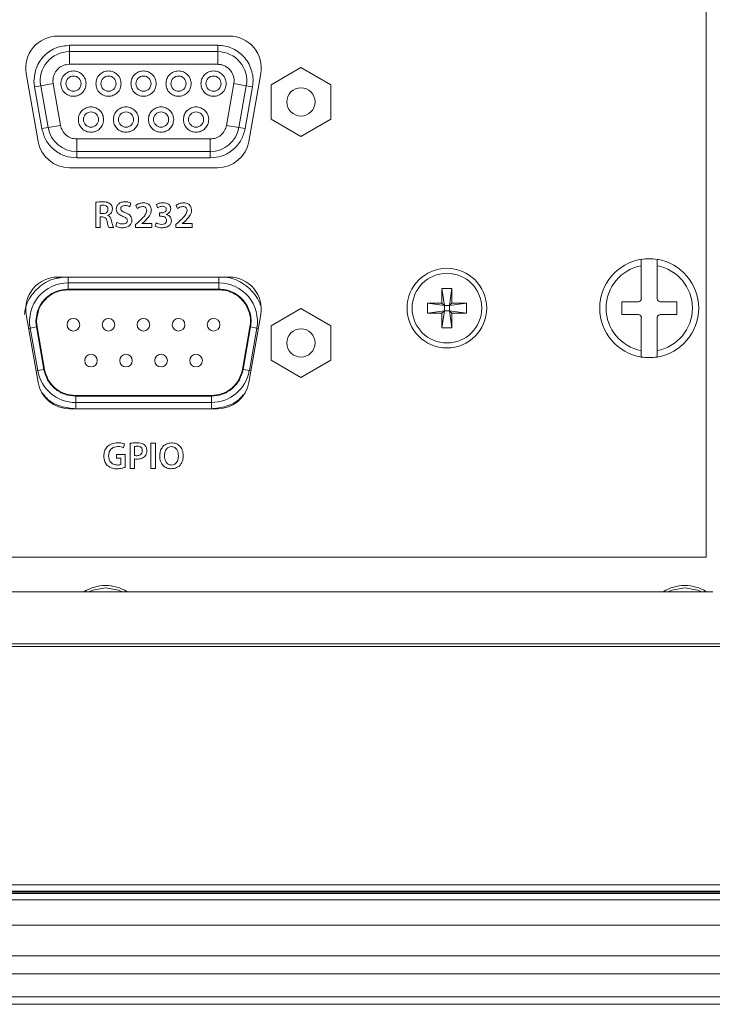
# Model space of a CAD drawing. Header units: millimetres. Extents: x 0 to 1118, y 0 to 864.
# Tile 15 of 139: x 266 to 280, y 163 to 182. Entities that reach past the tile are written whole.
import ezdxf

# ---------------------------------------------------------------- set-up
doc = ezdxf.new("R2010")
doc.units = ezdxf.units.MM

msp = doc.modelspace()

# ---------------------------------------------------------------- linework, layer by layer
at = {"color": 7, "linetype": 'Continuous', "lineweight": 15}
for p, q in [((279.985, 171.384), (279.985, 182.884)), ((270.559, 181.677), (267.162, 181.677)), ((267.394, 181.37), (270.327, 181.37)), ((266.54, 180.937), (266.777, 179.597)), ((270.944, 179.597), (271.18, 180.937)), ((271.974, 181.058), (271.384, 180.717)), ((272.564, 180.717), (271.974, 181.058)), ((266.973, 179.87), (266.828, 180.695)), ((270.893, 180.695), (270.747, 179.87)), ((271.384, 180.717), (271.384, 180.036)), ((272.564, 180.036), (272.564, 180.717)), ((271.384, 180.036), (271.974, 179.695)), ((271.974, 179.695), (272.564, 180.036)), ((270.181, 179.395), (267.54, 179.395)), ((267.398, 179.076), (270.323, 179.076)), ((278.704, 177.266), (278.704, 177.14)), ((279.017, 177.14), (279.017, 177.266)), ((278.704, 177.14), (278.704, 176.489)), ((279.017, 176.489), (279.017, 177.14)), ((270.559, 176.915), (267.162, 176.915)), ((270.35, 176.803), (267.37, 176.803)), ((270.35, 176.665), (267.37, 176.665)), ((274.762, 176.689), (274.959, 176.689)), ((274.762, 176.4), (274.762, 176.689)), ((274.762, 176.689), (274.811, 176.351)), ((274.959, 176.689), (274.91, 176.351)), ((274.959, 176.689), (274.959, 176.4)), ((271.974, 176.295), (271.384, 175.955)), ((272.564, 175.955), (271.974, 176.295)), ((274.473, 176.4), (274.762, 176.4)), ((274.473, 176.203), (274.473, 176.4)), ((274.473, 176.4), (274.811, 176.351)), ((274.762, 176.4), (274.811, 176.351)), ((274.811, 176.252), (274.811, 176.351)), ((274.811, 176.351), (274.91, 176.351)), ((275.248, 176.4), (274.91, 176.351)), ((274.91, 176.351), (274.959, 176.4)), ((274.91, 176.351), (274.91, 176.252)), ((274.959, 176.4), (275.248, 176.4)), ((275.248, 176.4), (275.248, 176.203)), ((278.642, 176.427), (278.317, 176.427)), ((278.317, 176.427), (278.317, 176.177)), ((279.404, 176.427), (279.079, 176.427)), ((279.404, 176.177), (279.404, 176.427)), ((266.54, 176.174), (266.777, 174.835)), ((270.944, 174.835), (271.18, 176.174)), ((274.473, 176.203), (274.811, 176.252)), ((274.762, 176.203), (274.473, 176.203)), ((274.762, 175.914), (274.811, 176.252)), ((274.811, 176.252), (274.762, 176.203)), ((274.762, 175.914), (274.762, 176.203)), ((274.91, 176.252), (274.811, 176.252)), ((274.959, 175.914), (274.91, 176.252)), ((274.959, 176.203), (274.91, 176.252)), ((275.248, 176.203), (274.91, 176.252)), ((274.959, 176.203), (274.959, 175.914)), ((275.248, 176.203), (274.959, 176.203)), ((278.317, 176.177), (278.642, 176.177)), ((278.704, 176.114), (278.704, 175.464)), ((279.017, 175.464), (279.017, 176.114)), ((279.079, 176.177), (279.404, 176.177)), ((266.619, 175.908), (266.768, 175.068)), ((266.755, 175.932), (266.745, 176.04)), ((266.755, 175.932), (266.903, 175.092)), ((270.818, 175.092), (270.966, 175.932)), ((270.953, 175.068), (271.101, 175.908)), ((271.384, 175.955), (271.384, 175.273)), ((272.564, 175.273), (272.564, 175.955)), ((274.959, 175.914), (274.762, 175.914)), ((278.704, 175.464), (278.704, 175.337)), ((279.017, 175.337), (279.017, 175.464)), ((271.384, 175.273), (271.974, 174.933)), ((271.974, 174.933), (272.564, 175.273)), ((267.519, 174.575), (270.202, 174.575)), ((267.398, 174.313), (270.323, 174.313)), ((267.519, 174.438), (270.202, 174.438)), ((207.235, 171.384), (279.985, 171.384)), ((280.115, 170.697), (207.1, 170.697)), ((400.678, 164.765), (194.938, 164.765)), ((195.72, 164.61), (399.895, 164.61)), ((195.72, 162.547), (399.895, 162.547))]:
    msp.add_line(p, q, dxfattribs=at)
at = {"color": 9, "linetype": 'Continuous', "lineweight": 0}
for p, q in [((267.394, 181.495), (267.394, 181.37)), ((270.327, 181.495), (267.394, 181.495)), ((267.394, 181.12), (267.394, 181.37)), ((270.327, 181.495), (270.327, 181.37)), ((270.327, 181.12), (270.327, 181.37)), ((267.394, 181.12), (270.327, 181.12)), ((266.694, 180.795), (266.705, 180.674)), ((267.074, 180.739), (266.828, 180.695)), ((267.074, 180.739), (267.069, 180.795)), ((267.22, 179.914), (267.074, 180.739)), ((270.647, 180.739), (270.501, 179.914)), ((270.647, 180.739), (270.893, 180.695)), ((266.705, 180.674), (266.828, 180.695)), ((266.705, 180.674), (266.85, 179.849)), ((270.871, 179.849), (271.016, 180.674)), ((271.016, 180.674), (270.893, 180.695)), ((266.973, 179.87), (266.85, 179.849)), ((266.973, 179.87), (267.22, 179.914)), ((270.501, 179.914), (270.747, 179.87)), ((270.871, 179.849), (270.747, 179.87)), ((270.181, 179.645), (267.54, 179.645)), ((267.54, 179.645), (267.54, 179.395)), ((270.181, 179.645), (270.181, 179.395)), ((267.54, 179.27), (267.54, 179.395)), ((270.181, 179.27), (270.181, 179.395)), ((267.54, 179.27), (270.181, 179.27)), ((267.917, 178.394), (267.917, 177.897)), ((268.006, 178.17), (268.006, 178.332)), ((268.59, 178.306), (268.611, 178.379)), ((268.71, 178.333), (268.737, 178.269)), ((269.114, 178.349), (269.135, 178.284)), ((269.506, 178.333), (269.533, 178.269)), ((268.059, 178.17), (268.006, 178.17)), ((268.006, 177.897), (268.006, 178.103)), ((268.006, 178.103), (268.051, 178.103)), ((268.158, 178.134), (268.158, 178.136)), ((268.83, 177.973), (268.873, 178.009)), ((269.215, 178.184), (269.174, 178.184)), ((269.174, 178.184), (269.174, 178.117)), ((269.174, 178.117), (269.216, 178.117)), ((269.306, 178.152), (269.306, 178.153)), ((269.626, 177.973), (269.669, 178.009)), ((267.917, 177.897), (268.006, 177.897)), ((268.172, 177.897), (268.264, 177.897)), ((268.334, 177.996), (268.314, 177.921)), ((268.759, 178.004), (268.701, 177.952)), ((268.701, 177.952), (268.701, 177.897)), ((268.701, 177.897), (269.025, 177.897)), ((268.83, 177.972), (268.83, 177.973)), ((269.025, 177.972), (268.83, 177.972)), ((269.025, 177.897), (269.025, 177.972)), ((269.111, 177.988), (269.09, 177.921)), ((269.554, 178.004), (269.497, 177.952)), ((269.497, 177.952), (269.497, 177.897)), ((269.497, 177.897), (269.821, 177.897)), ((269.626, 177.972), (269.626, 177.973)), ((269.821, 177.972), (269.626, 177.972)), ((269.821, 177.897), (269.821, 177.972)), ((267.37, 176.803), (267.37, 176.915)), ((270.35, 176.915), (270.35, 176.803)), ((267.37, 176.803), (267.37, 176.678)), ((267.37, 176.678), (270.35, 176.678)), ((270.35, 176.678), (270.35, 176.803)), ((266.588, 175.902), (266.619, 175.908)), ((266.743, 175.93), (266.619, 175.908)), ((266.743, 175.93), (266.733, 176.04)), ((266.891, 175.09), (266.743, 175.93)), ((270.978, 175.93), (270.83, 175.09)), ((270.978, 175.93), (271.101, 175.908)), ((271.132, 175.902), (271.101, 175.908)), ((266.891, 175.09), (266.768, 175.068)), ((270.83, 175.09), (270.953, 175.068)), ((266.736, 175.062), (266.768, 175.068)), ((270.984, 175.062), (270.953, 175.068)), ((270.202, 174.563), (267.519, 174.563)), ((267.519, 174.563), (267.519, 174.438)), ((270.202, 174.563), (270.202, 174.438)), ((267.519, 174.313), (267.519, 174.438)), ((270.202, 174.313), (270.202, 174.438)), ((268.464, 173.544), (268.484, 173.618)), ((268.597, 173.631), (268.597, 173.134)), ((268.685, 173.391), (268.685, 173.569)), ((269.008, 173.634), (269.008, 173.134)), ((269.097, 173.634), (269.008, 173.634)), ((269.097, 173.134), (269.097, 173.634)), ((269.413, 173.567), (269.413, 173.567)), ((269.415, 173.641), (269.415, 173.641)), ((268.5, 173.408), (268.324, 173.408)), ((268.324, 173.408), (268.324, 173.34)), ((268.324, 173.34), (268.412, 173.34)), ((268.412, 173.34), (268.412, 173.213)), ((268.5, 173.156), (268.5, 173.408)), ((268.685, 173.134), (268.685, 173.323)), ((268.597, 173.134), (268.685, 173.134)), ((269.008, 173.134), (269.097, 173.134)), ((206.805, 169.667), (280.411, 169.667)), ((280.411, 169.617), (206.805, 169.617)), ((194.945, 164.907), (400.671, 164.907)), ((400.671, 164.782), (194.945, 164.782)), ((195.72, 164.735), (399.895, 164.735)), ((195.72, 164.11), (399.895, 164.11)), ((195.72, 163.504), (399.895, 163.504)), ((195.72, 163.151), (399.895, 163.151)), ((195.72, 162.693), (399.895, 162.693))]:
    msp.add_line(p, q, dxfattribs=at)
at = {"color": 7, "linetype": 'Continuous', "lineweight": 15, "flags": 128}
for points in [[(268.11, 170.774), (267.856, 170.729), (267.782, 170.697)], [(268.439, 170.697), (268.365, 170.729), (268.11, 170.774)], [(279.564, 170.774), (279.309, 170.729), (279.235, 170.697)], [(279.893, 170.697), (279.819, 170.729), (279.564, 170.774)]]:
    msp.add_lwpolyline(points, dxfattribs=at)
at = {"color": 7, "linetype": 'Continuous', "lineweight": 15}
for centre, radius in [((267.475, 180.738), 0.15), ((268.168, 180.738), 0.15), ((268.86, 180.738), 0.15), ((269.553, 180.738), 0.15), ((270.245, 180.738), 0.15), ((271.974, 180.377), 0.279), ((267.822, 180.028), 0.15), ((268.514, 180.028), 0.15), ((269.207, 180.028), 0.15), ((269.899, 180.028), 0.15), ((274.86, 176.302), 0.787), ((274.86, 176.302), 0.688), ((271.974, 175.614), 0.279)]:
    msp.add_circle(centre, radius, dxfattribs=at)
for centre, radius, start, end in [((267.162, 181.046), 0.631, 90, 190), ((270.559, 181.046), 0.631, 350, 90), ((267.394, 180.795), 0.575, 90, 190), ((270.327, 180.795), 0.575, 350, 90), ((267.54, 179.97), 0.575, 190, 270), ((270.181, 179.97), 0.575, 270, 350), ((267.398, 179.707), 0.631, 190, 270), ((270.323, 179.707), 0.631, 270, 350), ((278.86, 176.302), 0.978, 99.198, 260.802), ((278.86, 176.302), 0.977, 80.802, 99.198), ((278.86, 176.302), 0.978, 279.198, 80.802), ((278.86, 176.302), 0.853, 100.5611, 259.4389), ((278.86, 176.302), 0.853, 280.5611, 79.4389), ((267.162, 176.284), 0.631, 90, 190), ((270.559, 176.284), 0.631, 350, 90), ((267.37, 176.04), 0.763, 90, 190), ((270.35, 176.04), 0.763, 350, 90), ((278.642, 176.489), 0.0625, 270, 0), ((279.079, 176.489), 0.0625, 180, 270), ((267.475, 175.975), 0.125, 0, 180), ((268.168, 175.975), 0.125, 0, 180), ((268.86, 175.975), 0.125, 0, 180), ((269.553, 175.975), 0.125, 0, 180), ((270.245, 175.975), 0.125, 0, 180), ((278.642, 176.114), 0.0625, 0, 90), ((279.079, 176.114), 0.0625, 90, 180), ((267.475, 175.975), 0.125, 180, 0), ((268.168, 175.975), 0.125, 180, 0), ((268.86, 175.975), 0.125, 180, 0), ((269.553, 175.975), 0.125, 180, 0), ((270.245, 175.975), 0.125, 180, 0), ((267.822, 175.265), 0.125, 360, 180), ((268.514, 175.265), 0.125, 0, 180), ((269.207, 175.265), 0.125, 0, 180), ((269.899, 175.265), 0.125, 0, 180), ((278.86, 176.302), 0.978, 260.802, 279.198), ((267.822, 175.265), 0.125, 180, 360), ((268.514, 175.265), 0.125, 180, 0), ((269.207, 175.265), 0.125, 180, 0), ((269.899, 175.265), 0.125, 180, 0), ((267.519, 175.2), 0.763, 190, 270), ((270.202, 175.2), 0.762, 270, 350), ((267.398, 174.944), 0.631, 190, 270), ((270.323, 174.944), 0.631, 270, 350), ((268.11, 170.029), 0.794, 57.377, 122.623), ((279.564, 170.029), 0.794, 57.377, 122.623)]:
    msp.add_arc(centre, radius, start, end, dxfattribs=at)
at = {"color": 9, "linetype": 'Continuous', "lineweight": 0}
for points, knots in [([(267.394, 181.495), (267.306, 181.486), (267.17, 181.471), (267.007, 181.384), (266.896, 181.294), (266.805, 181.182), (266.718, 181.019), (266.704, 180.883), (266.694, 180.795)], [0, 0, 0, 0, 0.239443, 0.36966, 0.5, 0.630217, 0.760557, 1, 1, 1, 1]), ([(271.016, 180.674), (271.022, 180.724), (271.033, 180.826), (271.008, 180.979), (270.952, 181.122), (270.867, 181.249), (270.757, 181.355), (270.625, 181.434), (270.479, 181.486), (270.378, 181.492), (270.327, 181.495)], [0, 0, 0, 0, 0.125037, 0.250015, 0.376506, 0.499999, 0.623491, 0.749982, 0.874907, 1, 1, 1, 1]), ([(267.069, 180.795), (267.074, 180.836), (267.08, 180.899), (267.121, 180.975), (267.163, 181.027), (267.214, 181.069), (267.29, 181.109), (267.353, 181.116), (267.394, 181.12)], [0, 0, 0, 0, 0.239443, 0.36959, 0.5, 0.630147, 0.760557, 1, 1, 1, 1]), ([(270.327, 181.12), (270.35, 181.119), (270.398, 181.116), (270.465, 181.092), (270.526, 181.055), (270.577, 181.006), (270.617, 180.947), (270.643, 180.88), (270.655, 180.81), (270.649, 180.762), (270.647, 180.739)], [0, 0, 0, 0, 0.125061, 0.249994, 0.374876, 0.499997, 0.624879, 0.75, 0.874819, 1, 1, 1, 1]), ([(266.85, 179.849), (266.872, 179.772), (266.916, 179.615), (267.081, 179.424), (267.298, 179.294), (267.461, 179.278), (267.54, 179.27)], [0, 0, 0, 0, 0.2422272, 0.5, 0.7577728, 1, 1, 1, 1]), ([(267.54, 179.645), (267.503, 179.649), (267.427, 179.656), (267.327, 179.716), (267.25, 179.805), (267.229, 179.878), (267.22, 179.914)], [0, 0, 0, 0, 0.242227, 0.5, 0.757773, 1, 1, 1, 1]), ([(270.501, 179.914), (270.491, 179.878), (270.471, 179.805), (270.394, 179.716), (270.294, 179.656), (270.218, 179.649), (270.181, 179.645)], [0, 0, 0, 0, 0.242227, 0.5, 0.757773, 1, 1, 1, 1]), ([(270.181, 179.27), (270.26, 179.278), (270.423, 179.294), (270.64, 179.424), (270.805, 179.615), (270.849, 179.772), (270.871, 179.849)], [0, 0, 0, 0, 0.2422272, 0.5, 0.7577728, 1, 1, 1, 1]), ([(268.053, 178.404), (268.027, 178.403), (267.982, 178.403), (267.937, 178.396), (267.917, 178.394)], [0, 0, 0, 0, 0.560031, 1, 1, 1, 1]), ([(268.204, 178.365), (268.177, 178.378), (268.13, 178.404), (268.076, 178.404), (268.053, 178.404)], [0, 0, 0, 0, 0.557321, 1, 1, 1, 1]), ([(268.495, 178.404), (268.471, 178.402), (268.424, 178.399), (268.365, 178.366), (268.328, 178.316), (268.324, 178.279), (268.322, 178.26)], [0, 0, 0, 0, 0.280832, 0.560174, 0.779987, 1, 1, 1, 1]), ([(268.611, 178.379), (268.59, 178.387), (268.553, 178.402), (268.512, 178.403), (268.495, 178.404)], [0, 0, 0, 0, 0.5592731, 1, 1, 1, 1]), ([(268.006, 178.332), (268.016, 178.333), (268.034, 178.336), (268.053, 178.336), (268.061, 178.336)], [0, 0, 0, 0, 0.5596175, 1, 1, 1, 1]), ([(268.158, 178.254), (268.156, 178.24), (268.153, 178.213), (268.124, 178.185), (268.091, 178.172), (268.07, 178.171), (268.059, 178.17)], [0, 0, 0, 0, 0.279558, 0.55825, 0.778831, 1, 1, 1, 1]), ([(268.061, 178.336), (268.075, 178.335), (268.102, 178.334), (268.136, 178.316), (268.155, 178.286), (268.157, 178.265), (268.158, 178.254)], [0, 0, 0, 0, 0.280926, 0.560108, 0.779437, 1, 1, 1, 1]), ([(268.158, 178.136), (268.171, 178.143), (268.199, 178.157), (268.237, 178.199), (268.243, 178.239), (268.246, 178.263)], [0, 0, 0, 0, 0.280772, 0.561599, 1, 1, 1, 1]), ([(268.246, 178.263), (268.244, 178.285), (268.241, 178.323), (268.215, 178.352), (268.204, 178.365)], [0, 0, 0, 0, 0.5603241, 1, 1, 1, 1]), ([(268.322, 178.26), (268.325, 178.241), (268.329, 178.201), (268.379, 178.147), (268.425, 178.128), (268.453, 178.115)], [0, 0, 0, 0, 0.279604, 0.559174, 1, 1, 1, 1]), ([(268.411, 178.269), (268.411, 178.276), (268.413, 178.291), (268.427, 178.308), (268.452, 178.326), (268.476, 178.328), (268.493, 178.329)], [0, 0, 0, 0, 0.186657, 0.373801, 0.560633, 1, 1, 1, 1]), ([(268.506, 178.187), (268.482, 178.196), (268.45, 178.208), (268.415, 178.239), (268.412, 178.259), (268.411, 178.269)], [0, 0, 0, 0, 0.561946, 0.781379, 1, 1, 1, 1]), ([(268.493, 178.329), (268.512, 178.328), (268.546, 178.326), (268.576, 178.312), (268.59, 178.306)], [0, 0, 0, 0, 0.559934, 1, 1, 1, 1]), ([(268.859, 178.383), (268.829, 178.38), (268.775, 178.376), (268.73, 178.346), (268.71, 178.333)], [0, 0, 0, 0, 0.559726, 1, 1, 1, 1]), ([(268.737, 178.269), (268.755, 178.281), (268.786, 178.303), (268.824, 178.307), (268.84, 178.309)], [0, 0, 0, 0, 0.560307, 1, 1, 1, 1]), ([(268.926, 178.229), (268.92, 178.203), (268.906, 178.15), (268.839, 178.08), (268.789, 178.033), (268.759, 178.004)], [0, 0, 0, 0, 0.277465, 0.558282, 1, 1, 1, 1]), ([(268.84, 178.309), (268.853, 178.308), (268.878, 178.307), (268.908, 178.287), (268.924, 178.258), (268.925, 178.239), (268.926, 178.229)], [0, 0, 0, 0, 0.281004, 0.559049, 0.779413, 1, 1, 1, 1]), ([(269.014, 178.238), (269.012, 178.26), (269.007, 178.305), (268.965, 178.356), (268.911, 178.379), (268.876, 178.382), (268.859, 178.383)], [0, 0, 0, 0, 0.279617, 0.558665, 0.778938, 1, 1, 1, 1]), ([(268.873, 178.009), (268.91, 178.045), (268.962, 178.095), (269.008, 178.177), (269.012, 178.217), (269.014, 178.238)], [0, 0, 0, 0, 0.560337, 0.780245, 1, 1, 1, 1]), ([(269.252, 178.383), (269.225, 178.382), (269.177, 178.379), (269.133, 178.358), (269.114, 178.349)], [0, 0, 0, 0, 0.560293, 1, 1, 1, 1]), ([(269.135, 178.284), (269.152, 178.294), (269.183, 178.311), (269.218, 178.314), (269.233, 178.315)], [0, 0, 0, 0, 0.559869, 1, 1, 1, 1]), ([(269.31, 178.253), (269.308, 178.241), (269.304, 178.216), (269.265, 178.189), (269.234, 178.186), (269.215, 178.184)], [0, 0, 0, 0, 0.27941, 0.55887, 1, 1, 1, 1]), ([(269.233, 178.315), (269.244, 178.315), (269.264, 178.314), (269.291, 178.3), (269.308, 178.278), (269.309, 178.262), (269.31, 178.253)], [0, 0, 0, 0, 0.280976, 0.55989, 0.779966, 1, 1, 1, 1]), ([(269.399, 178.269), (269.397, 178.282), (269.395, 178.308), (269.373, 178.342), (269.328, 178.377), (269.284, 178.381), (269.252, 178.383)], [0, 0, 0, 0, 0.187037, 0.373921, 0.560974, 1, 1, 1, 1]), ([(269.306, 178.153), (269.32, 178.159), (269.348, 178.17), (269.379, 178.199), (269.396, 178.234), (269.398, 178.257), (269.399, 178.269)], [0, 0, 0, 0, 0.280303, 0.559487, 0.779694, 1, 1, 1, 1]), ([(269.654, 178.383), (269.624, 178.38), (269.571, 178.376), (269.526, 178.346), (269.506, 178.333)], [0, 0, 0, 0, 0.559726, 1, 1, 1, 1]), ([(269.533, 178.269), (269.551, 178.281), (269.582, 178.303), (269.619, 178.307), (269.636, 178.309)], [0, 0, 0, 0, 0.560307, 1, 1, 1, 1]), ([(269.722, 178.229), (269.715, 178.203), (269.702, 178.15), (269.634, 178.08), (269.585, 178.033), (269.554, 178.004)], [0, 0, 0, 0, 0.277465, 0.558282, 1, 1, 1, 1]), ([(269.636, 178.309), (269.649, 178.308), (269.673, 178.307), (269.704, 178.287), (269.72, 178.258), (269.721, 178.239), (269.722, 178.229)], [0, 0, 0, 0, 0.281004, 0.559049, 0.779413, 1, 1, 1, 1]), ([(269.81, 178.238), (269.808, 178.26), (269.803, 178.305), (269.761, 178.356), (269.707, 178.379), (269.672, 178.382), (269.654, 178.383)], [0, 0, 0, 0, 0.2796174, 0.5586651, 0.7789384, 1, 1, 1, 1]), ([(269.669, 178.009), (269.706, 178.045), (269.758, 178.095), (269.804, 178.177), (269.808, 178.217), (269.81, 178.238)], [0, 0, 0, 0, 0.560337, 0.780245, 1, 1, 1, 1]), ([(268.051, 178.103), (268.064, 178.102), (268.09, 178.1), (268.128, 178.069), (268.135, 178.036), (268.139, 178.015)], [0, 0, 0, 0, 0.280804, 0.558873, 1, 1, 1, 1]), ([(268.139, 178.015), (268.144, 177.993), (268.153, 177.953), (268.166, 177.914), (268.172, 177.897)], [0, 0, 0, 0, 0.560242, 1, 1, 1, 1]), ([(268.226, 178.037), (268.219, 178.059), (268.209, 178.09), (268.182, 178.121), (268.166, 178.13), (268.158, 178.134)], [0, 0, 0, 0, 0.559431, 0.779792, 1, 1, 1, 1]), ([(268.264, 177.897), (268.256, 177.923), (268.241, 177.969), (268.23, 178.016), (268.226, 178.037)], [0, 0, 0, 0, 0.559619, 1, 1, 1, 1]), ([(268.445, 177.89), (268.47, 177.892), (268.52, 177.895), (268.584, 177.927), (268.624, 177.98), (268.628, 178.02), (268.63, 178.039)], [0, 0, 0, 0, 0.281089, 0.560178, 0.780098, 1, 1, 1, 1]), ([(268.542, 178.033), (268.541, 178.025), (268.54, 178.009), (268.526, 177.988), (268.497, 177.968), (268.47, 177.966), (268.451, 177.965)], [0, 0, 0, 0, 0.187001, 0.373641, 0.560631, 1, 1, 1, 1]), ([(268.453, 178.115), (268.476, 178.107), (268.508, 178.095), (268.539, 178.062), (268.541, 178.042), (268.542, 178.033)], [0, 0, 0, 0, 0.560716, 0.780426, 1, 1, 1, 1]), ([(268.63, 178.039), (268.628, 178.059), (268.625, 178.098), (268.58, 178.155), (268.534, 178.175), (268.506, 178.187)], [0, 0, 0, 0, 0.2799249, 0.5593558, 1, 1, 1, 1]), ([(269.216, 178.117), (269.23, 178.116), (269.257, 178.113), (269.292, 178.096), (269.314, 178.067), (269.316, 178.046), (269.317, 178.035)], [0, 0, 0, 0, 0.280524, 0.560737, 0.779935, 1, 1, 1, 1]), ([(269.317, 178.035), (269.315, 178.022), (269.312, 177.996), (269.275, 177.962), (269.241, 177.959), (269.22, 177.958)], [0, 0, 0, 0, 0.279345, 0.559297, 1, 1, 1, 1]), ([(269.225, 177.89), (269.249, 177.892), (269.298, 177.894), (269.362, 177.923), (269.405, 177.973), (269.41, 178.012), (269.412, 178.032)], [0, 0, 0, 0, 0.281114, 0.560773, 0.780392, 1, 1, 1, 1]), ([(269.412, 178.032), (269.41, 178.048), (269.407, 178.081), (269.379, 178.118), (269.344, 178.142), (269.319, 178.149), (269.306, 178.152)], [0, 0, 0, 0, 0.279933, 0.559144, 0.779519, 1, 1, 1, 1]), ([(268.314, 177.921), (268.338, 177.911), (268.38, 177.893), (268.425, 177.891), (268.445, 177.89)], [0, 0, 0, 0, 0.55924, 1, 1, 1, 1]), ([(268.451, 177.965), (268.428, 177.967), (268.387, 177.97), (268.35, 177.988), (268.334, 177.996)], [0, 0, 0, 0, 0.559755, 1, 1, 1, 1]), ([(269.09, 177.921), (269.114, 177.911), (269.157, 177.893), (269.204, 177.891), (269.225, 177.89)], [0, 0, 0, 0, 0.559086, 1, 1, 1, 1]), ([(269.22, 177.958), (269.199, 177.96), (269.16, 177.963), (269.126, 177.98), (269.111, 177.988)], [0, 0, 0, 0, 0.559681, 1, 1, 1, 1]), ([(267.303, 176.915), (267.215, 176.905), (267.066, 176.888), (266.88, 176.787), (266.738, 176.672), (266.625, 176.531), (266.532, 176.367), (266.517, 176.243), (266.509, 176.179)], [0, 0, 0, 0, 0.223951, 0.377322, 0.530806, 0.684177, 0.837661, 1, 1, 1, 1]), ([(271.176, 176.351), (271.164, 176.386), (271.131, 176.48), (271.034, 176.615), (270.896, 176.75), (270.728, 176.849), (270.582, 176.906), (270.493, 176.913), (270.469, 176.915)], [0, 0, 0, 0, 0.113502, 0.313884, 0.514266, 0.719514, 0.924761, 1, 1, 1, 1]), ([(266.733, 176.04), (266.741, 176.12), (266.755, 176.244), (266.834, 176.393), (266.916, 176.494), (267.018, 176.577), (267.166, 176.656), (267.29, 176.669), (267.37, 176.678)], [0, 0, 0, 0, 0.239443, 0.369654, 0.5, 0.630211, 0.760557, 1, 1, 1, 1]), ([(270.35, 176.678), (270.397, 176.675), (270.49, 176.669), (270.622, 176.622), (270.742, 176.55), (270.842, 176.453), (270.921, 176.337), (270.971, 176.207), (270.994, 176.068), (270.983, 175.976), (270.978, 175.93)], [0, 0, 0, 0, 0.125031, 0.249997, 0.374937, 0.499998, 0.624938, 0.75, 0.874908, 1, 1, 1, 1]), ([(267.519, 174.563), (267.447, 174.57), (267.298, 174.585), (267.101, 174.702), (266.95, 174.876), (266.91, 175.02), (266.891, 175.09)], [0, 0, 0, 0, 0.2422272, 0.5, 0.7577728, 1, 1, 1, 1]), ([(270.83, 175.09), (270.811, 175.02), (270.77, 174.876), (270.62, 174.702), (270.423, 174.585), (270.274, 174.57), (270.202, 174.563)], [0, 0, 0, 0, 0.242227, 0.5, 0.757773, 1, 1, 1, 1]), ([(266.857, 174.63), (266.886, 174.592), (266.979, 174.469), (267.215, 174.345), (267.419, 174.323), (267.519, 174.313)], [0, 0, 0, 0, 0.187705, 0.60648, 1, 1, 1, 1]), ([(270.202, 174.313), (270.301, 174.324), (270.505, 174.346), (270.728, 174.458), (270.811, 174.566), (270.83, 174.589)], [0, 0, 0, 0, 0.423169, 0.873495, 1, 1, 1, 1]), ([(268.352, 173.641), (268.312, 173.638), (268.231, 173.631), (268.135, 173.566), (268.083, 173.474), (268.078, 173.411), (268.075, 173.379)], [0, 0, 0, 0, 0.280397, 0.559466, 0.779396, 1, 1, 1, 1]), ([(268.17, 173.384), (268.173, 173.411), (268.177, 173.465), (268.224, 173.529), (268.287, 173.562), (268.33, 173.565), (268.351, 173.567)], [0, 0, 0, 0, 0.280472, 0.559054, 0.779236, 1, 1, 1, 1]), ([(268.351, 173.567), (268.373, 173.566), (268.412, 173.565), (268.448, 173.551), (268.464, 173.544)], [0, 0, 0, 0, 0.559992, 1, 1, 1, 1]), ([(268.484, 173.618), (268.46, 173.626), (268.417, 173.64), (268.372, 173.641), (268.352, 173.641)], [0, 0, 0, 0, 0.559339, 1, 1, 1, 1]), ([(268.733, 173.641), (268.708, 173.641), (268.662, 173.641), (268.617, 173.634), (268.597, 173.631)], [0, 0, 0, 0, 0.560115, 1, 1, 1, 1]), ([(268.685, 173.569), (268.695, 173.57), (268.712, 173.573), (268.729, 173.573), (268.737, 173.573)], [0, 0, 0, 0, 0.559678, 1, 1, 1, 1]), ([(268.878, 173.602), (268.853, 173.615), (268.807, 173.64), (268.756, 173.641), (268.733, 173.641)], [0, 0, 0, 0, 0.557729, 1, 1, 1, 1]), ([(268.737, 173.573), (268.751, 173.573), (268.78, 173.571), (268.816, 173.55), (268.834, 173.518), (268.836, 173.495), (268.837, 173.484)], [0, 0, 0, 0, 0.280809, 0.559681, 0.7793, 1, 1, 1, 1]), ([(268.925, 173.488), (268.923, 173.512), (268.919, 173.556), (268.89, 173.588), (268.878, 173.602)], [0, 0, 0, 0, 0.560221, 1, 1, 1, 1]), ([(269.415, 173.641), (269.378, 173.636), (269.305, 173.627), (269.226, 173.554), (269.186, 173.467), (269.182, 173.41), (269.18, 173.381)], [0, 0, 0, 0, 0.279675, 0.558643, 0.779063, 1, 1, 1, 1]), ([(269.275, 173.382), (269.277, 173.406), (269.28, 173.455), (269.307, 173.517), (269.356, 173.56), (269.394, 173.565), (269.413, 173.567)], [0, 0, 0, 0, 0.280908, 0.560976, 0.780155, 1, 1, 1, 1]), ([(269.413, 173.567), (269.437, 173.563), (269.485, 173.556), (269.54, 173.484), (269.546, 173.423), (269.55, 173.386)], [0, 0, 0, 0, 0.279702, 0.55946, 1, 1, 1, 1]), ([(269.646, 173.39), (269.642, 173.425), (269.636, 173.497), (269.581, 173.584), (269.5, 173.633), (269.444, 173.638), (269.415, 173.641)], [0, 0, 0, 0, 0.280331, 0.559672, 0.77947, 1, 1, 1, 1]), ([(268.075, 173.379), (268.078, 173.341), (268.084, 173.272), (268.126, 173.218), (268.145, 173.195)], [0, 0, 0, 0, 0.560103, 1, 1, 1, 1]), ([(268.343, 173.202), (268.317, 173.205), (268.264, 173.21), (268.204, 173.259), (268.175, 173.321), (268.172, 173.363), (268.17, 173.384)], [0, 0, 0, 0, 0.280012, 0.55879, 0.779067, 1, 1, 1, 1]), ([(268.729, 173.387), (268.721, 173.387), (268.706, 173.387), (268.691, 173.39), (268.685, 173.391)], [0, 0, 0, 0, 0.560117, 1, 1, 1, 1]), ([(268.837, 173.484), (268.835, 173.468), (268.833, 173.438), (268.802, 173.404), (268.765, 173.389), (268.741, 173.388), (268.729, 173.387)], [0, 0, 0, 0, 0.280012, 0.55832, 0.778876, 1, 1, 1, 1]), ([(268.729, 173.32), (268.761, 173.321), (268.817, 173.324), (268.863, 173.356), (268.884, 173.37)], [0, 0, 0, 0, 0.560922, 1, 1, 1, 1]), ([(268.884, 173.37), (268.898, 173.39), (268.923, 173.426), (268.924, 173.469), (268.925, 173.488)], [0, 0, 0, 0, 0.557866, 1, 1, 1, 1]), ([(269.18, 173.381), (269.183, 173.345), (269.189, 173.274), (269.244, 173.186), (269.324, 173.136), (269.38, 173.131), (269.408, 173.128)], [0, 0, 0, 0, 0.2804522, 0.5598347, 0.779584, 1, 1, 1, 1]), ([(269.413, 173.202), (269.389, 173.205), (269.341, 173.213), (269.285, 173.284), (269.279, 173.345), (269.275, 173.382)], [0, 0, 0, 0, 0.279559, 0.559487, 1, 1, 1, 1]), ([(269.408, 173.128), (269.445, 173.132), (269.52, 173.141), (269.602, 173.213), (269.64, 173.302), (269.644, 173.36), (269.646, 173.39)], [0, 0, 0, 0, 0.279705, 0.558607, 0.778973, 1, 1, 1, 1]), ([(269.55, 173.386), (269.549, 173.362), (269.546, 173.314), (269.518, 173.252), (269.47, 173.209), (269.432, 173.204), (269.413, 173.202)], [0, 0, 0, 0, 0.280942, 0.560977, 0.780259, 1, 1, 1, 1]), ([(268.145, 173.195), (268.178, 173.172), (268.237, 173.131), (268.308, 173.129), (268.339, 173.128)], [0, 0, 0, 0, 0.557997, 1, 1, 1, 1]), ([(268.339, 173.128), (268.37, 173.13), (268.425, 173.133), (268.477, 173.149), (268.5, 173.156)], [0, 0, 0, 0, 0.5598944, 1, 1, 1, 1]), ([(268.412, 173.213), (268.399, 173.209), (268.377, 173.202), (268.353, 173.202), (268.343, 173.202)], [0, 0, 0, 0, 0.558596, 1, 1, 1, 1]), ([(268.685, 173.323), (268.693, 173.322), (268.708, 173.32), (268.722, 173.32), (268.729, 173.32)], [0, 0, 0, 0, 0.559928, 1, 1, 1, 1])]:
    msp.add_open_spline(points, degree=3, knots=knots, dxfattribs=at)
at = {"color": 7, "linetype": 'Continuous', "lineweight": 15}
for points in [[(267.725, 180.738), (267.722, 180.771), (267.714, 180.836), (267.656, 180.919), (267.574, 180.975), (267.475, 180.994), (267.377, 180.975), (267.294, 180.919), (267.237, 180.836), (267.229, 180.771), (267.225, 180.738)], [(268.418, 180.738), (268.414, 180.771), (268.407, 180.836), (268.349, 180.919), (268.266, 180.975), (268.168, 180.994), (268.07, 180.975), (267.987, 180.919), (267.929, 180.836), (267.922, 180.771), (267.918, 180.738)], [(269.11, 180.738), (269.107, 180.771), (269.099, 180.836), (269.041, 180.919), (268.959, 180.975), (268.86, 180.994), (268.762, 180.975), (268.679, 180.919), (268.622, 180.836), (268.614, 180.771), (268.61, 180.738)], [(269.803, 180.738), (269.799, 180.771), (269.792, 180.836), (269.734, 180.919), (269.651, 180.975), (269.553, 180.994), (269.455, 180.975), (269.372, 180.919), (269.314, 180.836), (269.307, 180.771), (269.303, 180.738)], [(270.495, 180.738), (270.492, 180.771), (270.484, 180.836), (270.426, 180.919), (270.344, 180.975), (270.245, 180.994), (270.147, 180.975), (270.064, 180.919), (270.007, 180.836), (269.999, 180.771), (269.995, 180.738)], [(267.225, 180.738), (267.229, 180.705), (267.237, 180.64), (267.294, 180.556), (267.377, 180.501), (267.475, 180.481), (267.574, 180.501), (267.656, 180.556), (267.714, 180.64), (267.722, 180.705), (267.725, 180.738)], [(267.918, 180.738), (267.922, 180.705), (267.929, 180.64), (267.987, 180.556), (268.07, 180.501), (268.168, 180.481), (268.266, 180.501), (268.349, 180.556), (268.407, 180.64), (268.414, 180.705), (268.418, 180.738)], [(268.61, 180.738), (268.614, 180.705), (268.622, 180.64), (268.679, 180.556), (268.762, 180.501), (268.86, 180.481), (268.959, 180.501), (269.041, 180.556), (269.099, 180.64), (269.107, 180.705), (269.11, 180.738)], [(269.303, 180.738), (269.307, 180.705), (269.314, 180.64), (269.372, 180.556), (269.455, 180.501), (269.553, 180.481), (269.651, 180.501), (269.734, 180.556), (269.792, 180.64), (269.799, 180.705), (269.803, 180.738)], [(269.995, 180.738), (269.999, 180.705), (270.007, 180.64), (270.064, 180.556), (270.147, 180.501), (270.245, 180.481), (270.344, 180.501), (270.426, 180.556), (270.484, 180.64), (270.492, 180.705), (270.495, 180.738)], [(268.072, 180.028), (268.068, 180.061), (268.06, 180.126), (268.003, 180.209), (267.92, 180.265), (267.822, 180.284), (267.723, 180.265), (267.641, 180.209), (267.583, 180.126), (267.575, 180.061), (267.572, 180.028)], [(268.764, 180.028), (268.76, 180.061), (268.753, 180.126), (268.695, 180.209), (268.612, 180.265), (268.514, 180.284), (268.416, 180.265), (268.333, 180.209), (268.275, 180.126), (268.268, 180.061), (268.264, 180.028)], [(269.457, 180.028), (269.453, 180.061), (269.445, 180.126), (269.388, 180.209), (269.305, 180.265), (269.207, 180.284), (269.108, 180.265), (269.026, 180.209), (268.968, 180.126), (268.96, 180.061), (268.957, 180.028)], [(270.149, 180.028), (270.145, 180.061), (270.138, 180.126), (270.08, 180.209), (269.997, 180.265), (269.899, 180.284), (269.801, 180.265), (269.718, 180.209), (269.66, 180.126), (269.653, 180.061), (269.649, 180.028)], [(267.572, 180.028), (267.575, 179.995), (267.583, 179.93), (267.641, 179.846), (267.723, 179.791), (267.822, 179.771), (267.92, 179.791), (268.003, 179.846), (268.06, 179.93), (268.068, 179.995), (268.072, 180.028)], [(268.264, 180.028), (268.268, 179.995), (268.275, 179.93), (268.333, 179.846), (268.416, 179.791), (268.514, 179.771), (268.612, 179.791), (268.695, 179.846), (268.753, 179.93), (268.76, 179.995), (268.764, 180.028)], [(268.957, 180.028), (268.96, 179.995), (268.968, 179.93), (269.026, 179.846), (269.108, 179.791), (269.207, 179.771), (269.305, 179.791), (269.388, 179.846), (269.445, 179.93), (269.453, 179.995), (269.457, 180.028)], [(269.649, 180.028), (269.653, 179.995), (269.66, 179.93), (269.718, 179.846), (269.801, 179.791), (269.899, 179.771), (269.997, 179.791), (270.08, 179.846), (270.138, 179.93), (270.145, 179.995), (270.149, 180.028)], [(267.37, 176.665), (267.289, 176.656), (267.125, 176.637), (266.918, 176.493), (266.774, 176.286), (266.755, 176.122), (266.745, 176.04)], [(270.966, 175.932), (270.971, 175.977), (270.981, 176.068), (270.959, 176.203), (270.909, 176.331), (270.833, 176.445), (270.734, 176.54), (270.617, 176.611), (270.487, 176.657), (270.396, 176.662), (270.35, 176.665)], [(266.903, 175.092), (266.923, 175.021), (266.963, 174.881), (267.109, 174.713), (267.3, 174.597), (267.446, 174.583), (267.519, 174.575)], [(270.202, 174.575), (270.275, 174.583), (270.421, 174.597), (270.611, 174.713), (270.758, 174.881), (270.798, 175.021), (270.818, 175.092)]]:
    msp.add_open_spline(points, degree=3, dxfattribs=at)

doc.saveas('drawing.dxf')
